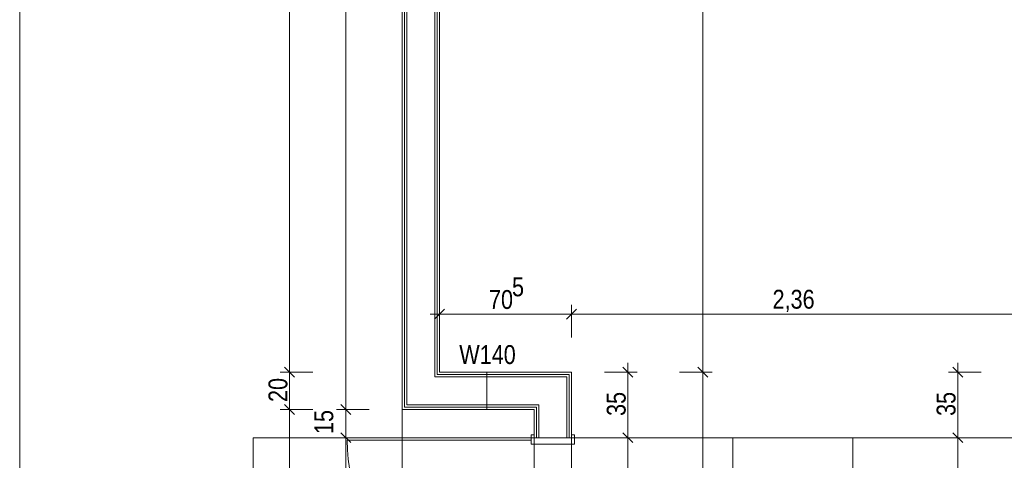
# Model space of a CAD drawing. Extents: x -620 to 300, y 62 to 1162.
# Tile 79 of 93: x -291 to -186, y 650 to 697. Entities that reach past the tile are written whole.
import ezdxf
from ezdxf.lldxf.tags import DXFTag

# ---------------------------------------------------------------- set-up
doc = ezdxf.new("R2010")
doc.units = 0
doc.layers.get('0').update_dxf_attribs({"lineweight": 13})
for name, color, linetype, lineweight, true_color in [('00 -Bauelemente -Dämmung innen', 7, 'Continuous', 9, 0xff7fe6), ('00 -Bauelemente -Gipskarton', 7, 'Continuous', 9, 0xff7fe6), ('30 -34 Innenwände- 2 nichttragend', 7, 'Continuous', 18, 0xff7fe6), ('30 -34 Innenwände- 4 Türen_Fenster', 7, 'Continuous', 15, 0x9955ff), ('70 -72 Beschriftung- 1 Beschriftung allgemein', 7, 'Continuous', 9, 0xff6633), ('70 -72 Beschriftung- 8 barrierefrei', 7, 'fein_strichliert-A06G94JU8I', 9, 0x888888), ('70 -76 Bemaßung- 2 Allgemein', 9, 'Continuous', 5, 0x808080)]:
    doc.layers.add(name, color=color, linetype=linetype, lineweight=lineweight, true_color=true_color)
doc.layers.add('70 -71 Achsen- 1 Gebäudeachsen', color=7, linetype='STRICHPUNKT2-A06G94JT8I', lineweight=18)
doc.layers.add('70 -75 Raumstempel- 3 Wandstempel', color=7, linetype='Continuous', lineweight=50)
doc.styles.get("Standard").update_dxf_attribs({"font": 'ARIALN.TTF'})
tags = doc.linetypes.add('fein_strichliert-A06G94JU8I', pattern=[4, 1, -2, 1]).pattern_tags.tags
tags[8:9] = [DXFTag(74, 4), DXFTag(75, 0), DXFTag(340, '0'), DXFTag(46, 0.0), DXFTag(50, 0.0), DXFTag(44, 0.0), DXFTag(45, 0.0)]
tags[6:7] = [DXFTag(74, 4), DXFTag(75, 0), DXFTag(340, '0'), DXFTag(46, 0.0), DXFTag(50, 0.0), DXFTag(44, 0.0), DXFTag(45, 0.0)]
tags[4:5] = [DXFTag(74, 4), DXFTag(75, 0), DXFTag(340, '0'), DXFTag(46, 0.0), DXFTag(50, 0.0), DXFTag(44, 0.0), DXFTag(45, 0.0)]
tags = doc.linetypes.add('STRICHPUNKT2-A06G94JT8I', pattern=[12.7, 6.35, -3.175, 0, -3.175]).pattern_tags.tags
tags[10:11] = [DXFTag(74, 4), DXFTag(75, 0), DXFTag(340, '0'), DXFTag(46, 0.0), DXFTag(50, 0.0), DXFTag(44, 0.0), DXFTag(45, 0.0)]
tags[8:9] = [DXFTag(74, 4), DXFTag(75, 0), DXFTag(340, '0'), DXFTag(46, 0.0), DXFTag(50, 0.0), DXFTag(44, 0.0), DXFTag(45, 0.0)]
tags[6:7] = [DXFTag(74, 4), DXFTag(75, 0), DXFTag(340, '0'), DXFTag(46, 0.0), DXFTag(50, 0.0), DXFTag(44, 0.0), DXFTag(45, 0.0)]
tags[4:5] = [DXFTag(74, 4), DXFTag(75, 0), DXFTag(340, '0'), DXFTag(46, 0.0), DXFTag(50, 0.0), DXFTag(44, 0.0), DXFTag(45, 0.0)]

# ---------------------------------------------------------------- blocks, each defined once
blk = doc.blocks.new('Referenz-A06G94JV8I')
at = {"layer": '00 -Bauelemente -Dämmung innen', "color": 0, "linetype": 'Continuous', "lineweight": -2, "ltscale": 0.13}
for p, q in [((-249.88, 655.81), (-249.88, 775.81)), ((-246.88, 658.81), (-246.88, 775.81)), ((-232.78, 658.81), (-246.88, 658.81)), ((-232.78, 658.81), (-232.78, 652.31)), ((-235.78, 655.81), (-249.88, 655.81)), ((-235.78, 655.81), (-235.78, 652.31))]:
    blk.add_line(p, q, dxfattribs=at)
at = {"layer": '00 -Bauelemente -Gipskarton', "color": 0, "linetype": 'Continuous', "lineweight": -2, "ltscale": 0.13}
for p, q in [((-250.13, 655.56), (-250.13, 775.56)), ((-249.88, 655.81), (-249.88, 775.81)), ((-246.88, 658.81), (-246.88, 775.81)), ((-246.63, 659.06), (-246.63, 775.56)), ((-250.38, 655.31), (-250.38, 775.31)), ((-246.38, 659.31), (-246.38, 775.31)), ((-232.78, 658.81), (-246.88, 658.81)), ((-232.53, 659.06), (-246.63, 659.06)), ((-232.28, 659.31), (-246.38, 659.31)), ((-232.78, 658.81), (-232.78, 652.31)), ((-232.53, 659.06), (-232.53, 652.31)), ((-232.28, 659.31), (-232.28, 652.31)), ((-235.78, 655.81), (-249.88, 655.81)), ((-235.78, 655.81), (-235.78, 652.31)), ((-236.28, 655.31), (-250.38, 655.31)), ((-236.03, 655.56), (-250.13, 655.56)), ((-236.28, 655.31), (-236.28, 652.31)), ((-236.03, 655.56), (-236.03, 652.31))]:
    blk.add_line(p, q, dxfattribs=at)
at = {"layer": '30 -34 Innenwände- 2 nichttragend', "color": 0, "linetype": 'Continuous', "lineweight": -2, "ltscale": 0.13}
for p, q in [((-250.38, 655.31), (-250.38, 775.31)), ((-246.38, 659.31), (-246.38, 775.31)), ((-232.28, 659.31), (-246.38, 659.31)), ((-232.28, 659.31), (-232.28, 652.31)), ((-236.28, 655.31), (-250.38, 655.31)), ((-236.28, 655.31), (-236.28, 652.31)), ((-236.28, 652.31), (-236.28, 652.63)), ((-232.28, 652.31), (-232.28, 652.63))]:
    blk.add_line(p, q, dxfattribs=at)
at = {"layer": '30 -34 Innenwände- 4 Türen_Fenster', "color": 0, "linetype": 'Continuous', "lineweight": -2, "ltscale": 0.13}
for p, q in [((-236.28, 652.63), (-236.58, 652.63)), ((-236.58, 652.63), (-236.58, 652.03)), ((-236.28, 652.31), (-236.28, 652.63)), ((-231.98, 652.63), (-232.28, 652.63)), ((-232.28, 652.63), (-232.28, 652.31)), ((-231.98, 651.63), (-231.98, 652.63)), ((-236.58, 652.03), (-236.58, 651.63)), ((-236.58, 651.63), (-231.98, 651.63)), ((-232.28, 652.31), (-236.28, 652.31))]:
    blk.add_line(p, q, dxfattribs=at)
at = {"layer": '30 -34 Innenwände- 4 Türen_Fenster', "color": 0, "linetype": 'fein_strichliert-A06G94JU8I', "lineweight": -2, "ltscale": 0.13}
for p, q in [((-236.58, 652.03), (-256.22, 652.03)), ((-236.28, 652.31), (-236.28, 632.11)), ((-232.28, 652.31), (-232.28, 632.11))]:
    blk.add_line(p, q, dxfattribs=at)
blk.add_ellipse((-236.58, 652.03), major_axis=(-19.64, 0), ratio=1, start_param=0, end_param=1.570796, dxfattribs=at)
at = {"layer": '70 -71 Achsen- 1 Gebäudeachsen', "color": 0, "linetype": 'STRICHPUNKT2-A06G94JT8I', "lineweight": -2, "ltscale": 0.13}
blk.add_line((-291.18, 1084.55), (-291.18, 85.11), dxfattribs=at)
at = {"layer": '70 -72 Beschriftung- 1 Beschriftung allgemein', "color": 0, "linetype": 'fein_strichliert-A06G94JU8I', "lineweight": -2, "ltscale": 0.13}
blk.add_line((-250.38, 655.31), (-250.38, 613.61), dxfattribs=at)
at = {"layer": '70 -72 Beschriftung- 8 barrierefrei', "color": 0, "linetype": 'fein_strichliert-A06G94JU8I', "lineweight": -2, "ltscale": 0.13}
for p, q in [((-266.28, 652.31), (-236.28, 652.31)), ((-266.28, 622.31), (-266.28, 652.31)), ((-236.28, 652.31), (-236.28, 622.31)), ((-232.28, 622.31), (-232.28, 652.31)), ((-232.28, 652.31), (-202.28, 652.31)), ((-215.08, 652.31), (-185.08, 652.31)), ((-215.08, 622.31), (-215.08, 652.31)), ((-202.28, 652.31), (-202.28, 622.31))]:
    blk.add_line(p, q, dxfattribs=at)
at = {"layer": '70 -75 Raumstempel- 3 Wandstempel', "color": 0, "linetype": 'Continuous', "lineweight": -2, "ltscale": 0.13}
blk.add_line((-241.33, 659.31), (-241.33, 655.31), dxfattribs=at)
at = {"layer": '70 -76 Bemaßung- 2 Allgemein', "color": 0, "linetype": 'Continuous', "lineweight": -2, "ltscale": 0.13}
for p, q in [((-262.38, 660.37), (-262.38, 774.25)), ((-256.38, 656.37), (-256.38, 774.25)), ((-218.28, 660.37), (-218.28, 774.25)), ((-246.38, 662.99), (-246.38, 666.49)), ((-232.28, 662.99), (-232.28, 666.49)), ((-232.28, 662.99), (-232.28, 666.49)), ((-247.38, 665.49), (-245.32, 665.49)), ((-246.91, 664.96), (-245.85, 666.02)), ((-233.34, 665.49), (-245.32, 665.49)), ((-231.28, 665.49), (-233.34, 665.49)), ((-233.28, 665.49), (-231.22, 665.49)), ((-232.81, 664.96), (-231.75, 666.02)), ((-231.75, 666.02), (-232.81, 664.96)), ((-186.14, 665.49), (-231.22, 665.49)), ((-184.08, 665.49), (-186.14, 665.49)), ((-261.85, 658.78), (-262.91, 659.84)), ((-262.91, 659.84), (-261.85, 658.78)), ((-262.38, 658.31), (-262.38, 660.37)), ((-262.38, 660.31), (-262.38, 658.25)), ((-226.81, 659.84), (-225.75, 658.78)), ((-226.28, 660.31), (-226.28, 658.25)), ((-218.81, 659.84), (-217.75, 658.78)), ((-217.75, 658.78), (-218.81, 659.84)), ((-218.28, 658.31), (-218.28, 660.37)), ((-218.28, 660.31), (-218.28, 658.25)), ((-191.61, 659.84), (-190.55, 658.78)), ((-191.08, 660.31), (-191.08, 658.25)), ((-259.88, 659.31), (-263.38, 659.31)), ((-259.88, 659.31), (-263.38, 659.31)), ((-228.78, 659.31), (-225.28, 659.31)), ((-220.78, 659.31), (-217.28, 659.31)), ((-220.78, 659.31), (-217.28, 659.31)), ((-188.58, 659.31), (-192.08, 659.31)), ((-262.38, 656.37), (-262.38, 658.25)), ((-226.28, 653.37), (-226.28, 658.25)), ((-218.28, 614.67), (-218.28, 658.25)), ((-191.08, 653.37), (-191.08, 658.25)), ((-256.38, 656.37), (-256.38, 657.43)), ((-262.91, 655.84), (-261.85, 654.78)), ((-261.85, 654.78), (-262.91, 655.84)), ((-262.38, 654.31), (-262.38, 656.37)), ((-262.38, 656.31), (-262.38, 654.25)), ((-255.85, 654.78), (-256.91, 655.84)), ((-255.85, 654.78), (-256.91, 655.84)), ((-256.38, 654.31), (-256.38, 656.37)), ((-256.38, 654.31), (-256.38, 656.37)), ((-259.88, 655.31), (-263.38, 655.31)), ((-259.88, 655.31), (-263.38, 655.31)), ((-253.88, 655.31), (-257.38, 655.31)), ((-253.88, 655.31), (-257.38, 655.31)), ((-256.38, 652.31), (-256.38, 655.31)), ((-262.38, 614.67), (-262.38, 654.25)), ((-256.91, 652.84), (-255.85, 651.78)), ((-256.91, 652.84), (-255.85, 651.78)), ((-256.38, 653.31), (-256.38, 651.25)), ((-256.38, 653.31), (-256.38, 651.25)), ((-225.75, 651.78), (-226.81, 652.84)), ((-226.81, 652.84), (-225.75, 651.78)), ((-226.28, 651.31), (-226.28, 653.37)), ((-226.28, 653.31), (-226.28, 651.25)), ((-191.61, 652.84), (-190.55, 651.78)), ((-190.55, 651.78), (-191.61, 652.84)), ((-191.08, 651.31), (-191.08, 653.37)), ((-191.08, 653.31), (-191.08, 651.25)), ((-253.88, 652.31), (-257.38, 652.31)), ((-253.88, 652.31), (-257.38, 652.31)), ((-228.78, 652.31), (-225.28, 652.31)), ((-228.78, 652.31), (-225.28, 652.31)), ((-188.58, 652.31), (-192.08, 652.31)), ((-188.58, 652.31), (-192.08, 652.31)), ((-256.38, 651.25), (-256.38, 650.19)), ((-256.38, 633.17), (-256.38, 651.25)), ((-226.28, 633.17), (-226.28, 651.25)), ((-191.08, 633.17), (-191.08, 651.25))]:
    blk.add_line(p, q, dxfattribs=at)
at = {"layer": '70 -75 Raumstempel- 3 Wandstempel', "color": 0, "linetype": 'Continuous', "lineweight": -2, "ltscale": 0.13, "insert": (-244.27, 662.19), "char_height": 2.0138, "attachment_point": 1}
blk.add_mtext('{\\fArial Narrow;W140}', dxfattribs=at)
at = {"layer": '70 -76 Bemaßung- 2 Allgemein', "color": 0, "linetype": 'Continuous', "lineweight": -2, "ltscale": 0.13, "char_height": 2.0138, "attachment_point": 1}
for s, insert in [('{\\fArial Narrow;5}', (-238.64, 669.42)), ('{\\fArial Narrow;70}', (-241.1, 668.07)), ('{\\fArial Narrow;2,36}', (-210.84, 668.1))]:
    blk.add_mtext(s, dxfattribs=dict(at, insert=insert))
at = {"layer": '70 -76 Bemaßung- 2 Allgemein', "color": 0, "linetype": 'Continuous', "lineweight": -2, "ltscale": 0.13, "char_height": 2.0138, "attachment_point": 1, "rotation": 90}
for s, insert in [('{\\fArial Narrow;20}', (-264.63, 656.12)), ('{\\fArial Narrow;35}', (-228.53, 654.63)), ('{\\fArial Narrow;35}', (-193.33, 654.63)), ('{\\fArial Narrow;15}', (-259.73, 652.7))]:
    blk.add_mtext(s, dxfattribs=dict(at, insert=insert))

msp = doc.modelspace()

# ---------------------------------------------------------------- block references
at = {"color": 8, "lineweight": 13, "ltscale": 0.13, "true_color": 0x808080}
msp.add_blockref('Referenz-A06G94JV8I', (0, 0), dxfattribs=at)

doc.saveas('drawing.dxf')
